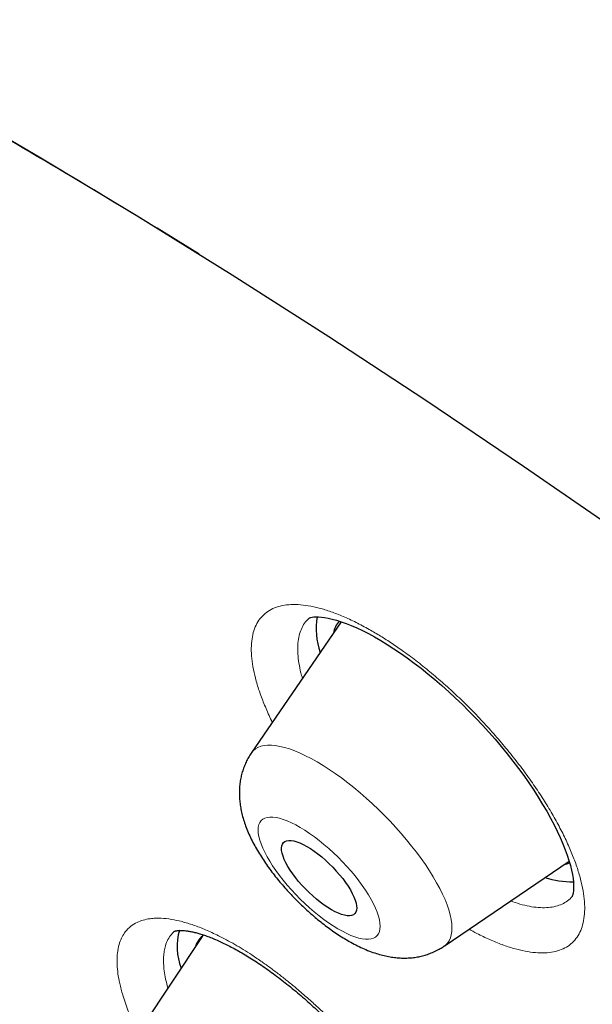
# Model space of a CAD drawing. Header units: millimetres. Extents: x 8 to 436, y 12 to 763.
# Tile 119 of 256: x 353 to 358, y 312 to 321. Entities that reach past the tile are written whole.
import ezdxf

# ---------------------------------------------------------------- set-up
doc = ezdxf.new("R2010")
doc.units = ezdxf.units.MM

msp = doc.modelspace()

# ---------------------------------------------------------------- linework, layer by layer
at = {"color": 7, "linetype": 'Continuous', "lineweight": 30}
for p, q in [((355.7609, 315.4665), (354.9563, 314.2917)), ((356.68, 312.5639), (357.7985, 313.326)), ((354.5155, 312.6511), (353.7422, 311.483))]:
    msp.add_line(p, q, dxfattribs=at)
at = {"color": 7, "linetype": 'Continuous', "lineweight": 30, "flags": 128}
for points in [[(344.2856, 323.9431), (345.0302, 323.6562), (345.7873, 323.3473), (346.5563, 323.0166), (347.3368, 322.6644), (348.1281, 322.2909), (348.9298, 321.8964), (349.7413, 321.481), (350.562, 321.0452), (351.3914, 320.5892), (352.2289, 320.1133), (353.074, 319.6179), (353.926, 319.1033), (354.7843, 318.5698), (355.6485, 318.0178), (356.5178, 317.4476), (357.3918, 316.8598), (358.2697, 316.2546)], [(355.4736, 315.4997), (355.4736, 315.4997), (355.4755, 315.5007), (355.4802, 315.5027), (355.4877, 315.505), (355.4997, 315.5076), (355.5154, 315.5096), (355.5345, 315.5106), (355.5571, 315.5103), (355.583, 315.5083), (355.6122, 315.5045), (355.6447, 315.4986), (355.6802, 315.4905), (355.7188, 315.4799), (355.7601, 315.4667), (355.8045, 315.4508), (355.8509, 315.4323), (355.8997, 315.411), (355.9506, 315.387), (356.0036, 315.3601), (356.0583, 315.3304), (356.1147, 315.298), (356.1724, 315.2628), (356.2312, 315.2251), (356.2909, 315.185), (356.3514, 315.1424), (356.4126, 315.0974), (356.4743, 315.0501), (356.5364, 315.0006), (356.5986, 314.949), (356.6608, 314.8955), (356.7228, 314.8402), (356.7843, 314.7832), (356.8452, 314.725), (356.9055, 314.6652), (356.9649, 314.6041), (357.0233, 314.5421), (357.0806, 314.479), (357.1367, 314.4151), (357.1914, 314.3505), (357.2447, 314.2854), (357.2963, 314.22), (357.3457, 314.1548), (357.3933, 314.0897), (357.4389, 314.0248), (357.4823, 313.9603), (357.5235, 313.8964), (357.5624, 313.8331), (357.599, 313.7707), (357.6331, 313.7094), (357.6641, 313.6505), (357.6929, 313.5922), (357.7192, 313.5355), (357.7429, 313.4805), (357.7639, 313.4276), (357.7821, 313.3771), (357.7976, 313.3294), (357.8104, 313.2846), (357.8206, 313.2432), (357.8282, 313.2056), (357.8339, 313.1695), (357.8374, 313.1366), (357.8391, 313.1072), (357.839, 313.0815), (357.8377, 313.0597), (357.8354, 313.0418), (357.8325, 313.028), (357.8297, 313.0181), (357.8272, 313.0118), (357.8253, 313.0079), (357.8241, 313.0061), (357.824, 313.006), (357.824, 313.006)], [(355.641, 312.9095), (355.6076, 312.9321), (355.5736, 312.9572), (355.5395, 312.9844), (355.5057, 313.0136), (355.4725, 313.0444), (355.4402, 313.0766), (355.4091, 313.1098), (355.3797, 313.1436), (355.3521, 313.1777), (355.3267, 313.2117), (355.3037, 313.2454), (355.2833, 313.2783), (355.2659, 313.3102), (355.2515, 313.3406), (355.2402, 313.3693), (355.2323, 313.3961), (355.2278, 313.4205), (355.2267, 313.4424), (355.2291, 313.4615), (355.2349, 313.4777), (355.2441, 313.4907), (355.2565, 313.5005), (355.2721, 313.5069), (355.2906, 313.51), (355.312, 313.5095), (355.3359, 313.5056), (355.3622, 313.4983), (355.3905, 313.4877), (355.4206, 313.4738), (355.4522, 313.4568), (355.4849, 313.437), (355.5184, 313.4144), (355.5523, 313.3894), (355.5864, 313.3621), (355.6202, 313.3329), (355.6534, 313.3021), (355.6857, 313.2699), (355.7168, 313.2368), (355.7462, 313.203), (355.7738, 313.1688), (355.7992, 313.1348), (355.8222, 313.1011), (355.8426, 313.0682), (355.86, 313.0363), (355.8745, 313.0059), (355.8857, 312.9772), (355.8936, 312.9505), (355.8981, 312.926), (355.8992, 312.9041), (355.8968, 312.885), (355.891, 312.8688), (355.8819, 312.8558), (355.8694, 312.846), (355.8538, 312.8396), (355.8353, 312.8366), (355.8139, 312.837), (355.79, 312.8409), (355.7637, 312.8482), (355.7354, 312.8589), (355.7053, 312.8727), (355.6737, 312.8897), (355.641, 312.9095)], [(357.7537, 313.2955), (357.78, 313.3019), (357.8034, 313.3102)]]:
    msp.add_lwpolyline(points, dxfattribs=at)
at = {"color": 252, "linetype": 'Continuous', "lineweight": 0, "flags": 128}
for points in [[(354.9563, 314.2917), (354.9565, 314.292), (354.9729, 314.3119), (354.9926, 314.3287), (355.0154, 314.3421), (355.0412, 314.3522), (355.0701, 314.359), (355.1017, 314.3623), (355.1361, 314.3623), (355.1732, 314.3588), (355.2127, 314.352), (355.2545, 314.3418), (355.2985, 314.3283), (355.3445, 314.3114), (355.3923, 314.2914), (355.4418, 314.2683), (355.4927, 314.242), (355.545, 314.2128), (355.5983, 314.1808), (355.6525, 314.1461), (355.7074, 314.1087), (355.7628, 314.0689), (355.8185, 314.0268), (355.8742, 313.9825), (355.9298, 313.9362), (355.985, 313.8881), (356.0398, 313.8383), (356.0937, 313.7872), (356.1467, 313.7347), (356.1986, 313.6812), (356.2491, 313.6268), (356.298, 313.5717), (356.3453, 313.5162), (356.3907, 313.4604), (356.434, 313.4045), (356.4751, 313.3489), (356.5138, 313.2935), (356.55, 313.2388), (356.5836, 313.1848), (356.6144, 313.1318), (356.6423, 313.08), (356.6672, 313.0296), (356.689, 312.9807), (356.7076, 312.9335), (356.723, 312.8883), (356.7352, 312.8451), (356.7439, 312.8041), (356.7493, 312.7656), (356.7513, 312.7296), (356.75, 312.6963), (356.7452, 312.6657), (356.737, 312.6381), (356.7255, 312.6134), (356.7107, 312.5919), (356.6926, 312.5736), (356.68, 312.5639)], [(355.4362, 313.6013), (355.3949, 313.6267), (355.3547, 313.6493), (355.3158, 313.669), (355.2783, 313.6856), (355.2427, 313.699), (355.209, 313.7092), (355.1775, 313.7161), (355.1483, 313.7197), (355.1217, 313.7198), (355.0979, 313.7167), (355.0769, 313.7101), (355.0589, 313.7003), (355.044, 313.6872), (355.0323, 313.6709), (355.0239, 313.6516), (355.0188, 313.6293), (355.0171, 313.6042), (355.0187, 313.5764), (355.0237, 313.5462), (355.032, 313.5137), (355.0436, 313.479), (355.0584, 313.4425), (355.0763, 313.4043), (355.0972, 313.3647), (355.1209, 313.3239), (355.1474, 313.2822), (355.1765, 313.2398), (355.2079, 313.197), (355.2415, 313.1541), (355.2771, 313.1113), (355.3145, 313.0688), (355.3534, 313.027), (355.3936, 312.9861), (355.4349, 312.9464), (355.4769, 312.908), (355.5194, 312.8713), (355.5623, 312.8365), (355.6051, 312.8037), (355.6477, 312.7732), (355.6897, 312.7452), (355.731, 312.7198), (355.7712, 312.6972), (355.8102, 312.6775), (355.8476, 312.6609), (355.8833, 312.6475), (355.917, 312.6373), (355.9485, 312.6304), (355.9776, 312.6269), (356.0042, 312.6267), (356.028, 312.6299), (356.049, 312.6364), (356.067, 312.6462), (356.0819, 312.6593), (356.0936, 312.6756), (356.102, 312.6949), (356.1071, 312.7172), (356.1088, 312.7423), (356.1072, 312.7701), (356.1022, 312.8003), (356.0939, 312.8329), (356.0823, 312.8675), (356.0676, 312.904), (356.0497, 312.9422), (356.0288, 312.9818), (356.005, 313.0226), (355.9785, 313.0643), (355.9494, 313.1067), (355.918, 313.1495), (355.8844, 313.1924), (355.8488, 313.2352), (355.8114, 313.2777), (355.7725, 313.3195), (355.7323, 313.3604), (355.6911, 313.4001), (355.649, 313.4385), (355.6065, 313.4752), (355.5637, 313.51), (355.5208, 313.5428), (355.4782, 313.5733), (355.4362, 313.6013)]]:
    msp.add_lwpolyline(points, dxfattribs=at)
at = {"color": 7, "linetype": 'Continuous', "lineweight": 30}
for centre, radius, start, end in [((314.6511, 254.5081), 75.5958, 58.198002, 59.981014), ((356.1289, 315.4), 0.5928, 169.18949, 200.45914), ((355.9002, 315.3283), 0.2127, 137.47243, 170.41194), ((357.8138, 313.8597), 0.719, 251.23571, 271.9024), ((354.8243, 312.5588), 0.5312, 163.88022, 201.00166), ((354.6389, 312.5055), 0.1907, 123.64364, 162.53059)]:
    msp.add_arc(centre, radius, start, end, dxfattribs=at)
at = {"color": 252, "linetype": 'Continuous', "lineweight": 0}
for points, knots in [([(355.1452, 314.5675), (355.1426, 314.5726), (355.1182, 314.6195), (355.0809, 314.705), (355.0346, 314.8226), (354.9992, 314.9347), (354.9736, 315.0408), (354.9586, 315.1398), (354.9545, 315.231), (354.9609, 315.3141), (354.9778, 315.3883), (355.005, 315.453), (355.0428, 315.5076), (355.0906, 315.5521), (355.1479, 315.586), (355.2144, 315.6091), (355.2898, 315.6209), (355.3736, 315.6217), (355.4648, 315.6115), (355.5629, 315.5904), (355.6674, 315.5582), (355.7775, 315.5153), (355.8923, 315.4623), (356.0043, 315.4029), (356.1121, 315.3393), (356.2147, 315.2735), (356.3254, 315.1969), (356.444, 315.1083), (356.5697, 315.007), (356.6946, 314.8991), (356.8176, 314.7854), (356.9379, 314.6665), (357.0548, 314.5432), (357.1675, 314.4165), (357.275, 314.2875), (357.3765, 314.1568), (357.4716, 314.0253), (357.5594, 313.8941), (357.6394, 313.7641), (357.7107, 313.6363), (357.7731, 313.5113), (357.8263, 313.3902), (357.8697, 313.274), (357.9027, 313.1634), (357.9254, 313.0591), (357.9378, 312.9618), (357.9396, 312.8724), (357.9305, 312.7917), (357.9108, 312.7199), (357.8809, 312.6575), (357.8409, 312.6052), (357.7907, 312.5635), (357.7309, 312.5324), (357.662, 312.512), (357.5847, 312.5027), (357.4991, 312.5047), (357.4059, 312.5178), (357.3061, 312.5417), (357.2004, 312.5762), (357.0892, 312.6219), (356.9902, 312.6685), (356.9271, 312.7037), (356.904, 312.7165)], [0, 0, 0, 0, 0.002076, 0.019228, 0.036398, 0.053629, 0.07086, 0.08803, 0.105209, 0.122449, 0.139689, 0.156868, 0.174042, 0.191279, 0.208515, 0.225689, 0.242849, 0.26007, 0.27729, 0.29445, 0.31159, 0.328791, 0.345992, 0.363132, 0.37739, 0.391666, 0.405925, 0.423052, 0.440241, 0.45743, 0.474557, 0.491684, 0.508872, 0.52606, 0.543187, 0.560326, 0.577526, 0.594725, 0.611864, 0.629022, 0.646242, 0.663461, 0.680619, 0.697793, 0.715029, 0.732264, 0.749438, 0.766616, 0.783857, 0.801097, 0.818276, 0.835447, 0.852679, 0.869911, 0.887082, 0.904236, 0.92145, 0.938665, 0.955819, 0.972907, 0.990057, 1, 1, 1, 1]), ([(355.4747, 315.4987), (355.4664, 315.4915), (355.4436, 315.4718), (355.4162, 315.43), (355.3918, 315.3747), (355.3765, 315.3114), (355.3701, 315.2399), (355.3727, 315.1613), (355.385, 315.0761), (355.3989, 315.009), (355.4115, 314.9687), (355.4142, 314.9602)], [0, 0, 0, 0, 0.074366, 0.204115, 0.330258, 0.4564, 0.584344, 0.714152, 0.83993, 0.966587, 1, 1, 1, 1]), ([(357.2741, 312.9687), (357.3026, 312.959), (357.3615, 312.9389), (357.4446, 312.9198), (357.5248, 312.9088), (357.5983, 312.9076), (357.6647, 312.916), (357.7237, 312.9335), (357.775, 312.9611), (357.8078, 312.9862), (357.8218, 313.0037), (357.8237, 313.0062)], [0, 0, 0, 0, 0.11517, 0.238059, 0.360948, 0.486361, 0.60846, 0.73056, 0.854073, 0.979617, 1, 1, 1, 1]), ([(353.944, 311.7879), (353.9287, 311.8193), (353.8963, 311.8861), (353.8592, 311.9749), (353.8292, 312.0557), (353.8019, 312.1394), (353.7787, 312.2278), (353.7624, 312.3186), (353.7555, 312.3915), (353.7548, 312.4528), (353.7592, 312.5143), (353.7712, 312.5764), (353.7935, 312.6362), (353.8196, 312.6809), (353.8483, 312.7158), (353.8839, 312.7482), (353.9298, 312.7768), (353.9881, 312.7988), (354.0442, 312.8103), (354.0991, 312.8148), (354.1618, 312.8145), (354.2399, 312.8061), (354.3363, 312.7855), (354.4385, 312.7543), (354.5474, 312.7123), (354.6469, 312.6664), (354.7347, 312.621), (354.8087, 312.5797), (354.8842, 312.5347), (354.9655, 312.483), (355.0475, 312.4275), (355.1298, 312.3685), (355.2079, 312.3098), (355.2863, 312.248), (355.3705, 312.1785), (355.4589, 312.102), (355.5462, 312.0226), (355.6266, 311.9461), (355.7015, 311.872), (355.7754, 311.7959), (355.8533, 311.7126), (355.9333, 311.623), (356.0105, 311.5324), (356.08, 311.4469), (356.1434, 311.3658), (356.2045, 311.284), (356.2673, 311.1961), (356.3336, 311.098), (356.4018, 310.9904), (356.4638, 310.8845), (356.5175, 310.7851), (356.5636, 310.6921), (356.6041, 310.6018), (356.639, 310.5147), (356.6674, 310.4332), (356.6899, 310.3568), (356.7061, 310.2894), (356.7172, 310.2287), (356.7255, 310.1649), (356.7291, 310.0961), (356.7256, 310.0312), (356.7169, 309.9776), (356.7026, 309.9245), (356.6797, 309.8723), (356.6457, 309.8238), (356.6098, 309.789), (356.5723, 309.7634), (356.5278, 309.741), (356.4722, 309.7237), (356.4038, 309.7141), (356.336, 309.7134), (356.2663, 309.7198), (356.1955, 309.7322), (356.1132, 309.7527), (356.0179, 309.7837), (355.9088, 309.8282), (355.8086, 309.8752), (355.7436, 309.9113), (355.7181, 309.9255)], [0, 0, 0, 0, 0.013272, 0.0282, 0.039008, 0.049816, 0.067323, 0.082256, 0.097189, 0.108001, 0.118813, 0.136326, 0.151256, 0.166187, 0.176997, 0.187807, 0.205318, 0.220239, 0.235161, 0.245965, 0.256768, 0.274268, 0.291262, 0.308483, 0.325704, 0.343159, 0.353852, 0.364544, 0.375326, 0.386108, 0.39885, 0.409536, 0.420223, 0.431047, 0.441871, 0.454976, 0.467718, 0.478404, 0.48909, 0.499914, 0.510738, 0.523843, 0.53659, 0.547282, 0.557973, 0.568802, 0.57963, 0.592741, 0.607662, 0.622583, 0.635572, 0.64856, 0.661689, 0.674471, 0.687253, 0.699127, 0.711, 0.720842, 0.730684, 0.745617, 0.76055, 0.771362, 0.782174, 0.799688, 0.814616, 0.829544, 0.840353, 0.851161, 0.868669, 0.883587, 0.898505, 0.911491, 0.924478, 0.937605, 0.954563, 0.971743, 0.988924, 1, 1, 1, 1]), ([(354.2688, 312.6971), (354.2593, 312.6885), (354.2362, 312.6676), (354.209, 312.624), (354.1886, 312.5732), (354.1769, 312.521), (354.1711, 312.4687), (354.1707, 312.4103), (354.1765, 312.3435), (354.1884, 312.2706), (354.2029, 312.2166), (354.2101, 312.1897)], [0, 0, 0, 0, 0.092528, 0.224194, 0.358021, 0.455482, 0.552944, 0.660123, 0.767302, 0.884074, 1, 1, 1, 1])]:
    msp.add_open_spline(points, degree=3, knots=knots, dxfattribs=at)
at = {"color": 7, "linetype": 'Continuous', "lineweight": 30}
for points, knots in [([(354.9562, 314.2914), (354.9478, 314.2786), (354.9308, 314.2526), (354.9092, 314.211), (354.8906, 314.1677), (354.8755, 314.1231), (354.8638, 314.0777), (354.8555, 314.0315), (354.8505, 313.9845), (354.8488, 313.9369), (354.8503, 313.8885), (354.8551, 313.839), (354.8633, 313.7883), (354.8752, 313.7358), (354.891, 313.6813), (354.9109, 313.6247), (354.935, 313.5664), (354.963, 313.5075), (354.9942, 313.449), (355.0279, 313.3916), (355.0636, 313.3357), (355.1011, 313.2811), (355.1402, 313.2278), (355.1809, 313.1757), (355.2231, 313.1247), (355.2666, 313.0748), (355.3115, 313.026), (355.3575, 312.9784), (355.4048, 312.932), (355.453, 312.8868), (355.5023, 312.8431), (355.5526, 312.8009), (355.6038, 312.7601), (355.6559, 312.721), (355.7091, 312.6836), (355.7635, 312.648), (355.8192, 312.6142), (355.8765, 312.5825), (355.9358, 312.553), (355.9973, 312.5261), (356.0578, 312.5038), (356.116, 312.4862), (356.1703, 312.4733), (356.2227, 312.4644), (356.2734, 312.459), (356.3229, 312.4572), (356.3713, 312.4587), (356.4186, 312.4636), (356.465, 312.4718), (356.5104, 312.4833), (356.5561, 312.4986), (356.6017, 312.5182), (356.6436, 312.54), (356.6687, 312.5568), (356.6795, 312.564)], [0, 0, 0, 0, 0.0150409, 0.0307029, 0.0463531, 0.0620377, 0.0778105, 0.0937363, 0.1098942, 0.1263828, 0.143325, 0.1608709, 0.1791976, 0.198496, 0.2189296, 0.2405454, 0.263146, 0.2862531, 0.3091647, 0.3316057, 0.35352, 0.3749574, 0.3959994, 0.4167279, 0.4372166, 0.4575297, 0.4777235, 0.4978485, 0.517952, 0.538074, 0.5582519, 0.5785344, 0.5989752, 0.6196348, 0.6405841, 0.6619068, 0.6837017, 0.7060796, 0.7291476, 0.7529562, 0.7773792, 0.7985769, 0.8186354, 0.8376021, 0.8556484, 0.8729613, 0.8897054, 0.9060136, 0.9219892, 0.9377114, 0.9532405, 0.9703216, 0.9871378, 1, 1, 1, 1]), ([(354.2664, 312.6968), (354.2664, 312.6968), (354.2662, 312.6967), (354.2686, 312.6979), (354.2742, 312.6998), (354.2833, 312.702), (354.2961, 312.704), (354.3131, 312.7052), (354.3335, 312.7053), (354.3575, 312.7038), (354.3848, 312.7006), (354.4155, 312.6954), (354.4495, 312.688), (354.4864, 312.6782), (354.5263, 312.6659), (354.5688, 312.651), (354.6139, 312.6334), (354.6615, 312.613), (354.7114, 312.5899), (354.7633, 312.5639), (354.8171, 312.5352), (354.8726, 312.5037), (354.9294, 312.4696), (354.9874, 312.4329), (355.0465, 312.3936), (355.1067, 312.3518), (355.1676, 312.3076), (355.2291, 312.2611), (355.2911, 312.2123), (355.3533, 312.1615), (355.4154, 312.1088), (355.4774, 312.0542), (355.5391, 311.998), (355.6004, 311.9402), (355.6611, 311.881), (355.721, 311.8205), (355.78, 311.7588), (355.8381, 311.6961), (355.895, 311.6325), (355.9506, 311.5682), (356.0046, 311.5036), (356.0569, 311.4388), (356.1074, 311.3738), (356.1561, 311.3088), (356.2029, 311.2439), (356.2476, 311.1794), (356.2902, 311.1153), (356.3305, 311.0518), (356.3684, 310.9895), (356.4037, 310.9283), (356.4366, 310.8683), (356.4671, 310.8094), (356.4949, 310.7521), (356.5201, 310.6967), (356.5425, 310.6435), (356.5621, 310.5929), (356.5789, 310.5449), (356.593, 310.4999), (356.6047, 310.4573), (356.614, 310.4172), (356.621, 310.3799), (356.6258, 310.346), (356.6285, 310.3158), (356.6294, 310.2895), (356.6289, 310.2673), (356.6273, 310.2492), (356.6251, 310.2353), (356.6225, 310.2244), (356.6198, 310.2167), (356.6178, 310.2122), (356.6168, 310.2107), (356.617, 310.2109), (356.617, 310.211)], [0, 0, 0, 0, 0.007798, 0.023226, 0.037324, 0.050672, 0.064739, 0.078348, 0.09174, 0.105072, 0.118425, 0.131858, 0.145408, 0.159207, 0.17298, 0.186923, 0.201028, 0.215285, 0.22968, 0.2442, 0.258829, 0.273552, 0.288322, 0.303135, 0.318043, 0.333034, 0.348096, 0.363217, 0.378386, 0.393593, 0.408826, 0.424031, 0.439307, 0.454589, 0.469881, 0.485185, 0.500505, 0.515845, 0.53121, 0.546581, 0.561869, 0.577127, 0.592367, 0.60759, 0.622796, 0.637985, 0.653155, 0.668306, 0.683413, 0.698261, 0.713244, 0.728197, 0.743084, 0.757871, 0.772521, 0.786997, 0.801265, 0.81531, 0.829281, 0.843449, 0.857508, 0.871415, 0.885132, 0.898633, 0.911903, 0.924951, 0.937815, 0.95086, 0.965127, 0.980019, 0.995959, 1, 1, 1, 1])]:
    msp.add_open_spline(points, degree=3, knots=knots, dxfattribs=at)

doc.saveas('drawing.dxf')
